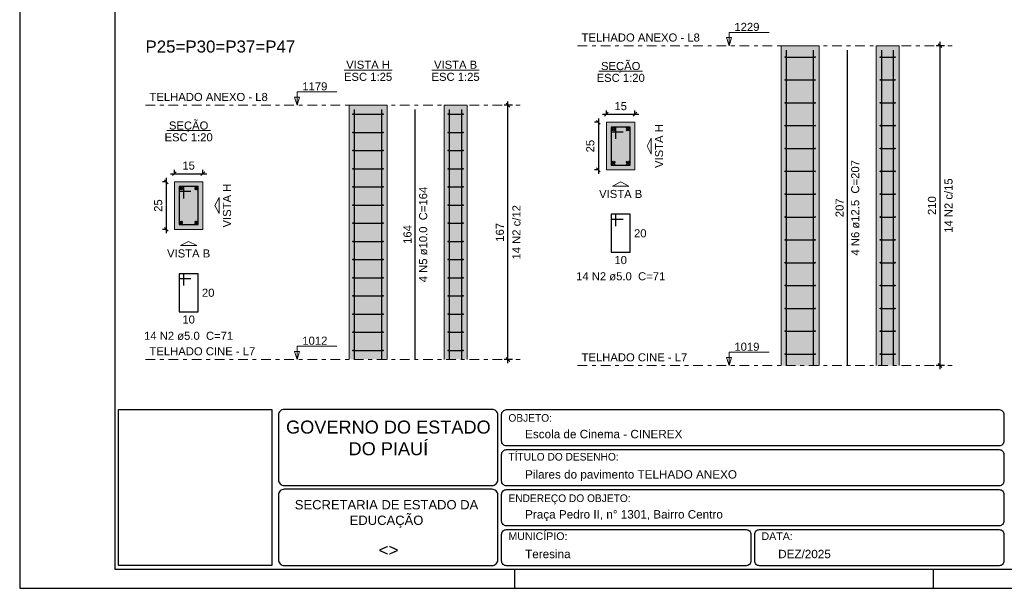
# Model space of a CAD drawing. Header units: millimetres. Extents: x 0 to 42, y 0 to 29.7.
# Tile 1 of 3: x 0 to 25.9, y 0 to 14.9. Entities that reach past the tile are written whole.
import ezdxf

# ---------------------------------------------------------------- set-up
doc = ezdxf.new("R2010")
doc.units = ezdxf.units.MM
doc.header["$MEASUREMENT"] = 0
doc.linetypes.add('DASHDOT', pattern=[2.54, 1.27, -0.635, 0, -0.635])
doc.linetypes.add('NULL', pattern=[0])
doc.layers.get('0').update_dxf_attribs({"lineweight": 18})
for name, color, linetype, lineweight in [('Descrição da armadura', 7, 'Continuous', 0), ('DT-Barras na forma', 2, 'Continuous', 30), ('DT-Barras no corte', 5, 'Continuous', 5), ('DT-Barras rebatidas', 2, 'Continuous', 30), ('DT-Cotas', 9, 'Continuous', 5), ('DT-Estribos na forma', 2, 'Continuous', 30), ('DT-Forma', 5, 'Continuous', 5), ('DT-Hachura seção pilares', 254, 'Continuous', 5), ('DT-Hachura vista pilares', 254, 'Continuous', 5), ('DT-Pontilhado', 9, 'DASHDOT', 5), ('DT-Textos', 7, 'Continuous', 5), ('DT-Título', 3, 'Continuous', 20), ('Textos', 7, 'Continuous', 9), ('Textos armaduras', 7, 'Continuous', 0)]:
    doc.layers.add(name, color=color, linetype=linetype, lineweight=lineweight)
for name, color, linetype in [('SEDUC_MARF', 1, 'Continuous'), ('SEDUC_MARGG', 7, 'Continuous'), ('SEDUC_TXT01', 1, 'Continuous'), ('SEDUC_TXT02', 2, 'Continuous'), ('SEDUC_TXT05', 5, 'Continuous')]:
    doc.layers.add(name, color=color, linetype=linetype)
doc.styles.add('Arial', font='txt')
doc.styles.add('TwCenMT', font='txt')
doc.dimstyles.new('UM_20.000000', dxfattribs={"dimtxt": 0.18, "dimasz": 0.1, "dimexe": 0.1, "dimexo": 0.2, "dimgap": 0, "dimtad": 1, "dimtih": 1, "dimtoh": 1, "dimdec": 1, "dimlfac": 20, "dimzin": 0, "dimdsep": 46, "dimtxsty": 'Standard', "dimcen": 0.09, "dimdle": 0.1, "dimadec": 1, "dimazin": 2, "dimtfac": 1, "dimtdec": 4, "dimtofl": 0, "dimtmove": 0, "dimatfit": 3, "dimfxl": 1, "dimtolj": 1, "dimarcsym": 0})
doc.dimstyles.new('UM_25.000000', dxfattribs={"dimtxt": 0.18, "dimasz": 0.1, "dimexe": 0.1, "dimexo": 0.2, "dimgap": 0, "dimtad": 1, "dimtih": 1, "dimtoh": 1, "dimdec": 1, "dimlfac": 25, "dimzin": 0, "dimdsep": 46, "dimtxsty": 'Standard', "dimcen": 0.09, "dimdle": 0.1, "dimadec": 1, "dimazin": 2, "dimtfac": 1, "dimtdec": 4, "dimtofl": 0, "dimtmove": 0, "dimatfit": 3, "dimfxl": 1, "dimtolj": 1, "dimarcsym": 0})

# ---------------------------------------------------------------- blocks, each defined once
blk = doc.blocks.new('_Oblique')
at = {"color": 0, "linetype": 'ByBlock', "lineweight": -2}
blk.add_line((-0.5, -0.5), (0.5, 0.5), dxfattribs=at)
blk = doc.blocks.new('*D12')
at = {"layer": 'Defpoints', "color": 0}
for p in [(4.064, 10.677), (3.852, 9.427), (4.064, 9.427)]:
    blk.add_point(p, dxfattribs=at)
at = {"layer": 'DT-Cotas', "color": 0, "lineweight": -2}
for p, q in [((3.864, 10.677), (3.752, 10.677)), ((3.852, 10.777), (3.852, 9.327)), ((3.864, 9.427), (3.752, 9.427))]:
    blk.add_line(p, q, dxfattribs=at)
at = {"layer": 'DT-Cotas', "color": 0, "lineweight": -2, "xscale": 0.1, "yscale": 0.1, "zscale": 0.1}
for p, rotation in [((3.852, 10.677), 90), ((3.852, 9.427), 270)]:
    blk.add_blockref('_Oblique', p, dxfattribs=dict(at, rotation=rotation))
at = {"layer": 'DT-Cotas', "color": 7, "insert": (3.64, 10.052), "char_height": 0.2118, "attachment_point": 5, "rotation": 90, "style": 'Arial'}
blk.add_mtext('\\A1;25', dxfattribs=at)
blk = doc.blocks.new('*D13')
at = {"layer": 'Defpoints', "color": 0}
for p in [(4.814, 10.889), (4.064, 10.677), (4.814, 10.677)]:
    blk.add_point(p, dxfattribs=at)
at = {"layer": 'DT-Cotas', "color": 0, "lineweight": -2}
for p, q in [((3.964, 10.889), (4.914, 10.889)), ((4.064, 10.877), (4.064, 10.989)), ((4.814, 10.877), (4.814, 10.989))]:
    blk.add_line(p, q, dxfattribs=at)
at = {"layer": 'DT-Cotas', "color": 0, "lineweight": -2, "xscale": 0.1, "yscale": 0.1, "zscale": 0.1, "rotation": 180}
blk.add_blockref('_Oblique', (4.064, 10.889), dxfattribs=at)
at = {"layer": 'DT-Cotas', "color": 0, "lineweight": -2, "xscale": 0.1, "yscale": 0.1, "zscale": 0.1}
blk.add_blockref('_Oblique', (4.814, 10.889), dxfattribs=at)
at = {"layer": 'DT-Cotas', "color": 7, "insert": (4.439, 11.101), "char_height": 0.2118, "attachment_point": 5, "rotation": 0.0057, "style": 'Arial'}
blk.add_mtext('\\A1;15', dxfattribs=at)
blk = doc.blocks.new('*D14')
at = {"layer": 'Defpoints', "color": 0}
for p in [(12.831, 12.689), (13.148, 12.689), (13.148, 6.009)]:
    blk.add_point(p, dxfattribs=at)
at = {"layer": 'DT-Cotas', "color": 0, "lineweight": -2}
for p, q in [((12.948, 12.689), (12.731, 12.689)), ((12.831, 5.909), (12.831, 12.789)), ((12.948, 6.009), (12.731, 6.009))]:
    blk.add_line(p, q, dxfattribs=at)
at = {"layer": 'DT-Cotas', "color": 0, "lineweight": -2, "xscale": 0.1, "yscale": 0.1, "zscale": 0.1}
for p, rotation in [((12.831, 12.689), 90), ((12.831, 6.009), 270)]:
    blk.add_blockref('_Oblique', p, dxfattribs=dict(at, rotation=rotation))
at = {"layer": 'DT-Cotas', "color": 7, "insert": (12.619, 9.349), "char_height": 0.2118, "attachment_point": 5, "rotation": 90, "style": 'Arial'}
blk.add_mtext('\\A1;167', dxfattribs=at)
blk = doc.blocks.new('*D15')
at = {"layer": 'Defpoints', "color": 0}
for p in [(15.418, 12.239), (15.206, 10.989), (15.418, 10.989)]:
    blk.add_point(p, dxfattribs=at)
at = {"layer": 'DT-Cotas', "color": 0, "lineweight": -2}
for p, q in [((15.218, 12.239), (15.106, 12.239)), ((15.206, 12.339), (15.206, 10.889)), ((15.218, 10.989), (15.106, 10.989))]:
    blk.add_line(p, q, dxfattribs=at)
at = {"layer": 'DT-Cotas', "color": 0, "lineweight": -2, "xscale": 0.1, "yscale": 0.1, "zscale": 0.1}
for p, rotation in [((15.206, 12.239), 90), ((15.206, 10.989), 270)]:
    blk.add_blockref('_Oblique', p, dxfattribs=dict(at, rotation=rotation))
at = {"layer": 'DT-Cotas', "color": 7, "insert": (14.994, 11.614), "char_height": 0.2118, "attachment_point": 5, "rotation": 90, "style": 'Arial'}
blk.add_mtext('\\A1;25', dxfattribs=at)
blk = doc.blocks.new('*D16')
at = {"layer": 'Defpoints', "color": 0}
for p in [(16.168, 12.451), (15.418, 12.239), (16.168, 12.239)]:
    blk.add_point(p, dxfattribs=at)
at = {"layer": 'DT-Cotas', "color": 0, "lineweight": -2}
for p, q in [((15.318, 12.451), (16.268, 12.451)), ((15.418, 12.439), (15.418, 12.551)), ((16.168, 12.439), (16.168, 12.551))]:
    blk.add_line(p, q, dxfattribs=at)
at = {"layer": 'DT-Cotas', "color": 0, "lineweight": -2, "xscale": 0.1, "yscale": 0.1, "zscale": 0.1, "rotation": 180}
blk.add_blockref('_Oblique', (15.418, 12.451), dxfattribs=at)
at = {"layer": 'DT-Cotas', "color": 0, "lineweight": -2, "xscale": 0.1, "yscale": 0.1, "zscale": 0.1}
blk.add_blockref('_Oblique', (16.168, 12.451), dxfattribs=at)
at = {"layer": 'DT-Cotas', "color": 7, "insert": (15.793, 12.663), "char_height": 0.2118, "attachment_point": 5, "rotation": 0.0057, "style": 'Arial'}
blk.add_mtext('\\A1;15', dxfattribs=at)
blk = doc.blocks.new('*D17')
at = {"layer": 'Defpoints', "color": 0}
for p in [(24.184, 14.251), (24.502, 14.251), (24.502, 5.851)]:
    blk.add_point(p, dxfattribs=at)
at = {"layer": 'DT-Cotas', "color": 0, "lineweight": -2}
for p, q in [((24.302, 14.251), (24.084, 14.251)), ((24.184, 5.751), (24.184, 14.351)), ((24.302, 5.851), (24.084, 5.851))]:
    blk.add_line(p, q, dxfattribs=at)
at = {"layer": 'DT-Cotas', "color": 0, "lineweight": -2, "xscale": 0.1, "yscale": 0.1, "zscale": 0.1}
for p, rotation in [((24.184, 14.251), 90), ((24.184, 5.851), 270)]:
    blk.add_blockref('_Oblique', p, dxfattribs=dict(at, rotation=rotation))
at = {"layer": 'DT-Cotas', "color": 7, "insert": (23.973, 10.051), "char_height": 0.2118, "attachment_point": 5, "rotation": 90, "style": 'Arial'}
blk.add_mtext('\\A1;210', dxfattribs=at)

msp = doc.modelspace()

# ---------------------------------------------------------------- hatches: boundary and pattern name
at = {"layer": 'DT-Hachura seção pilares', "linetype": 'Continuous'}
for points in [[(15.4176, 10.9891), (15.4176, 10.9891), (16.1676, 10.9891), (16.1676, 12.2391), (15.4176, 12.2391), (15.4176, 10.9891)], [(4.064, 9.4271), (4.064, 9.4271), (4.814, 9.4271), (4.814, 10.6771), (4.064, 10.6771), (4.064, 9.4271)]]:
    msp.add_hatch(color=254, dxfattribs=at).paths.add_polyline_path(points)
at = {"layer": 'DT-Hachura vista pilares', "linetype": 'Continuous'}
for points in [[(20.0084, 5.8512), (20.0084, 14.2512), (21.0084, 14.2512), (21.0084, 5.8512), (20.0084, 5.8512)], [(22.5082, 5.8512), (22.5082, 14.2512), (23.1082, 14.2512), (23.1082, 5.8512), (22.5082, 5.8512)], [(8.6548, 6.0092), (8.6548, 12.6892), (9.6548, 12.6892), (9.6548, 6.0092), (8.6548, 6.0092)], [(11.1545, 6.0092), (11.1545, 12.6892), (11.7545, 12.6892), (11.7545, 6.0092), (11.1545, 6.0092)]]:
    msp.add_hatch(color=254, dxfattribs=at).paths.add_polyline_path(points)

# ---------------------------------------------------------------- linework, layer by layer
at = {"layer": 'DT-Barras na forma'}
for points in [[(20.1534, 5.8512), (20.1534, 14.1352)], [(20.8634, 5.8512), (20.8634, 14.1352)], [(22.6532, 5.8512), (22.6532, 14.1352)], [(22.9632, 5.8512), (22.9632, 14.1352)], [(8.7948, 6.0092), (8.7948, 12.5732)], [(9.5148, 6.0092), (9.5148, 12.5732)], [(11.2945, 6.0092), (11.2945, 12.5732)], [(11.6145, 6.0092), (11.6145, 12.5732)], [(15.6676, 11.8016), (15.6676, 12.1141), (15.5426, 12.1141), (15.5426, 11.1141), (16.0426, 11.1141), (16.0426, 12.1141), (15.5426, 12.1141), (15.5426, 11.9891), (15.8551, 11.9891)], [(4.314, 10.2396), (4.314, 10.5521), (4.189, 10.5521), (4.189, 9.5521), (4.689, 9.5521), (4.689, 10.5521), (4.189, 10.5521), (4.189, 10.4271), (4.5015, 10.4271)]]:
    msp.add_lwpolyline(points, dxfattribs=at)
at = {"layer": 'DT-Barras no corte'}
for p, q in [((15.552, 12.011), (15.6458, 12.1048)), ((15.552, 12.1048), (15.6458, 12.011)), ((15.9395, 12.011), (16.0333, 12.1048)), ((15.9395, 12.1048), (16.0333, 12.011)), ((15.552, 11.1235), (15.6458, 11.2173)), ((15.552, 11.2173), (15.6458, 11.1235)), ((15.9395, 11.1235), (16.0333, 11.2173)), ((15.9395, 11.2173), (16.0333, 11.1235)), ((4.2015, 10.4646), (4.2765, 10.5396)), ((4.2015, 10.5396), (4.2765, 10.4646)), ((4.6015, 10.4646), (4.6765, 10.5396)), ((4.6015, 10.5396), (4.6765, 10.4646)), ((4.2015, 9.5646), (4.2765, 9.6396)), ((4.2015, 9.6396), (4.2765, 9.5646)), ((4.6015, 9.5646), (4.6765, 9.6396)), ((4.6015, 9.6396), (4.6765, 9.5646))]:
    msp.add_line(p, q, dxfattribs=at)
for centre, radius in [((15.5989, 12.0579), 0.0469), ((15.9864, 12.0579), 0.0469), ((15.5989, 11.1704), 0.0469), ((15.9864, 11.1704), 0.0469), ((4.239, 10.5021), 0.0375), ((4.639, 10.5021), 0.0375), ((4.239, 9.6021), 0.0375), ((4.639, 9.6021), 0.0375)]:
    msp.add_circle(centre, radius, dxfattribs=at)
at = {"layer": 'DT-Barras rebatidas'}
for points in [[(21.7497, 5.8512), (21.7497, 14.1352)], [(10.3961, 6.0092), (10.3961, 12.5732)], [(15.6676, 9.5117), (15.6676, 9.8242), (15.5426, 9.8242), (15.5426, 8.8242), (16.0426, 8.8242), (16.0426, 9.8242), (15.5426, 9.8242), (15.5426, 9.6992), (15.8551, 9.6992)], [(4.314, 7.9497), (4.314, 8.2622), (4.189, 8.2622), (4.189, 7.2622), (4.689, 7.2622), (4.689, 8.2622), (4.189, 8.2622), (4.189, 8.1372), (4.5015, 8.1372)]]:
    msp.add_lwpolyline(points, dxfattribs=at)
at = {"layer": 'DT-Estribos na forma'}
for p, q in [((20.1184, 13.9512), (20.8984, 13.9512)), ((22.6182, 13.9512), (22.9982, 13.9512)), ((20.1184, 13.3512), (20.8984, 13.3512)), ((22.6182, 13.3512), (22.9982, 13.3512)), ((20.1184, 12.7512), (20.8984, 12.7512)), ((22.6182, 12.7512), (22.9982, 12.7512)), ((8.7648, 12.4506), (9.5448, 12.4506)), ((11.2645, 12.4506), (11.6445, 12.4506)), ((8.7648, 11.9735), (9.5448, 11.9735)), ((11.2645, 11.9735), (11.6445, 11.9735)), ((20.1184, 12.1512), (20.8984, 12.1512)), ((22.6182, 12.1512), (22.9982, 12.1512)), ((8.7648, 11.4963), (9.5448, 11.4963)), ((11.2645, 11.4963), (11.6445, 11.4963)), ((20.1184, 11.5512), (20.8984, 11.5512)), ((22.6182, 11.5512), (22.9982, 11.5512)), ((8.7648, 11.0192), (9.5448, 11.0192)), ((11.2645, 11.0192), (11.6445, 11.0192)), ((20.1184, 10.9512), (20.8984, 10.9512)), ((22.6182, 10.9512), (22.9982, 10.9512)), ((8.7648, 10.5421), (9.5448, 10.5421)), ((11.2645, 10.5421), (11.6445, 10.5421)), ((20.1184, 10.3512), (20.8984, 10.3512)), ((22.6182, 10.3512), (22.9982, 10.3512)), ((8.7648, 10.0649), (9.5448, 10.0649)), ((11.2645, 10.0649), (11.6445, 10.0649)), ((8.7648, 9.5878), (9.5448, 9.5878)), ((11.2645, 9.5878), (11.6445, 9.5878)), ((20.1184, 9.7512), (20.8984, 9.7512)), ((22.6182, 9.7512), (22.9982, 9.7512)), ((8.7648, 9.1106), (9.5448, 9.1106)), ((11.2645, 9.1106), (11.6445, 9.1106)), ((20.1184, 9.1512), (20.8984, 9.1512)), ((22.6182, 9.1512), (22.9982, 9.1512)), ((8.7648, 8.6335), (9.5448, 8.6335)), ((11.2645, 8.6335), (11.6445, 8.6335)), ((20.1184, 8.5512), (20.8984, 8.5512)), ((22.6182, 8.5512), (22.9982, 8.5512)), ((8.7648, 8.1563), (9.5448, 8.1563)), ((11.2645, 8.1563), (11.6445, 8.1563)), ((20.1184, 7.9512), (20.8984, 7.9512)), ((22.6182, 7.9512), (22.9982, 7.9512)), ((8.7648, 7.6792), (9.5448, 7.6792)), ((11.2645, 7.6792), (11.6445, 7.6792)), ((20.1184, 7.3512), (20.8984, 7.3512)), ((22.6182, 7.3512), (22.9982, 7.3512)), ((8.7648, 7.2021), (9.5448, 7.2021)), ((11.2645, 7.2021), (11.6445, 7.2021)), ((20.1184, 6.7512), (20.8984, 6.7512)), ((22.6182, 6.7512), (22.9982, 6.7512)), ((8.7648, 6.7249), (9.5448, 6.7249)), ((11.2645, 6.7249), (11.6445, 6.7249)), ((8.7648, 6.2478), (9.5448, 6.2478)), ((11.2645, 6.2478), (11.6445, 6.2478)), ((20.1184, 6.1512), (20.8984, 6.1512)), ((22.6182, 6.1512), (22.9982, 6.1512))]:
    msp.add_line(p, q, dxfattribs=at)
for centre in [(20.1184, 13.9512), (20.8984, 13.9512), (22.6182, 13.9512), (22.9982, 13.9512), (20.1184, 13.3512), (20.8984, 13.3512), (22.6182, 13.3512), (22.9982, 13.3512), (20.1184, 12.7512), (20.8984, 12.7512), (22.6182, 12.7512), (22.9982, 12.7512), (8.7648, 12.4506), (9.5448, 12.4506), (11.2645, 12.4506), (11.6445, 12.4506), (20.1184, 12.1512), (20.8984, 12.1512), (22.6182, 12.1512), (22.9982, 12.1512), (8.7648, 11.9735), (9.5448, 11.9735), (11.2645, 11.9735), (11.6445, 11.9735), (8.7648, 11.4963), (9.5448, 11.4963), (11.2645, 11.4963), (11.6445, 11.4963), (20.1184, 11.5512), (20.8984, 11.5512), (22.6182, 11.5512), (22.9982, 11.5512), (8.7648, 11.0192), (9.5448, 11.0192), (11.2645, 11.0192), (11.6445, 11.0192), (20.1184, 10.9512), (20.8984, 10.9512), (22.6182, 10.9512), (22.9982, 10.9512), (8.7648, 10.5421), (9.5448, 10.5421), (11.2645, 10.5421), (11.6445, 10.5421), (20.1184, 10.3512), (20.8984, 10.3512), (22.6182, 10.3512), (22.9982, 10.3512), (8.7648, 10.0649), (9.5448, 10.0649), (11.2645, 10.0649), (11.6445, 10.0649), (8.7648, 9.5878), (9.5448, 9.5878), (11.2645, 9.5878), (11.6445, 9.5878), (20.1184, 9.7512), (20.8984, 9.7512), (22.6182, 9.7512), (22.9982, 9.7512), (8.7648, 9.1106), (9.5448, 9.1106), (11.2645, 9.1106), (11.6445, 9.1106), (20.1184, 9.1512), (20.8984, 9.1512), (22.6182, 9.1512), (22.9982, 9.1512), (8.7648, 8.6335), (9.5448, 8.6335), (11.2645, 8.6335), (11.6445, 8.6335), (20.1184, 8.5512), (20.8984, 8.5512), (22.6182, 8.5512), (22.9982, 8.5512), (8.7648, 8.1563), (9.5448, 8.1563), (11.2645, 8.1563), (11.6445, 8.1563), (20.1184, 7.9512), (20.8984, 7.9512), (22.6182, 7.9512), (22.9982, 7.9512), (8.7648, 7.6792), (9.5448, 7.6792), (11.2645, 7.6792), (11.6445, 7.6792), (20.1184, 7.3512), (20.8984, 7.3512), (22.6182, 7.3512), (22.9982, 7.3512), (8.7648, 7.2021), (9.5448, 7.2021), (11.2645, 7.2021), (11.6445, 7.2021), (8.7648, 6.7249), (9.5448, 6.7249), (11.2645, 6.7249), (11.6445, 6.7249), (20.1184, 6.7512), (20.8984, 6.7512), (22.6182, 6.7512), (22.9982, 6.7512), (8.7648, 6.2478), (9.5448, 6.2478), (11.2645, 6.2478), (11.6445, 6.2478), (20.1184, 6.1512), (20.8984, 6.1512), (22.6182, 6.1512), (22.9982, 6.1512)]:
    msp.add_circle(centre, 0.01, dxfattribs=at)
at = {"layer": 'DT-Forma'}
for p, q in [((20.0084, 14.2512), (21.0084, 14.2512)), ((20.0084, 5.8512), (20.0084, 14.2512)), ((21.0084, 5.8512), (21.0084, 14.2512)), ((22.5082, 14.2512), (23.1082, 14.2512)), ((22.5082, 5.8512), (22.5082, 14.2512)), ((23.1082, 5.8512), (23.1082, 14.2512)), ((8.6548, 12.6892), (9.6548, 12.6892)), ((8.6548, 6.0092), (8.6548, 12.6892)), ((9.6548, 6.0092), (9.6548, 12.6892)), ((11.1545, 12.6892), (11.7545, 12.6892)), ((11.1545, 6.0092), (11.1545, 12.6892)), ((11.7545, 6.0092), (11.7545, 12.6892))]:
    msp.add_line(p, q, dxfattribs=at)
for points in [[(15.4176, 10.9891), (16.1676, 10.9891), (16.1676, 12.2391), (15.4176, 12.2391), (15.4176, 10.9891)], [(4.064, 9.4271), (4.814, 9.4271), (4.814, 10.6771), (4.064, 10.6771), (4.064, 9.4271)]]:
    msp.add_lwpolyline(points, close=True, dxfattribs=at)
at = {"layer": 'DT-Pontilhado', "ltscale": 0.2}
for p, q in [((14.659, 14.2512), (24.502, 14.2512)), ((3.3053, 12.6892), (13.1484, 12.6892)), ((3.3053, 6.0092), (13.1484, 6.0092)), ((14.659, 5.8512), (24.502, 5.8512))]:
    msp.add_line(p, q, dxfattribs=at)
at = {"layer": 'DT-Textos'}
for p, q in [((8.5249, 13.6105), (9.7846, 13.6105)), ((10.8328, 13.6105), (12.0762, 13.6105)), ((15.2204, 13.5841), (16.3649, 13.5841)), ((3.8668, 12.022), (5.0112, 12.022))]:
    msp.add_line(p, q, dxfattribs=at)
for points in [[(18.6407, 14.2512), (18.7043, 14.463), (18.5772, 14.463), (18.6407, 14.2512), (18.6407, 14.6012), (19.6907, 14.6012)], [(7.2871, 12.6892), (7.3506, 12.901), (7.2235, 12.901), (7.2871, 12.6892), (7.2871, 13.0392), (8.3371, 13.0392)], [(7.2871, 6.0092), (7.3506, 6.221), (7.2235, 6.221), (7.2871, 6.0092), (7.2871, 6.3592), (8.3371, 6.3592)], [(18.6407, 5.8512), (18.7043, 6.063), (18.5772, 6.063), (18.6407, 5.8512), (18.6407, 6.2012), (19.6907, 6.2012)]]:
    msp.add_lwpolyline(points, dxfattribs=at)
for points in [[(16.5912, 11.6141), (16.5912, 11.4023), (16.4853, 11.6141), (16.5912, 11.8259), (16.5912, 11.6141)], [(15.7926, 10.5655), (15.5808, 10.5655), (15.7926, 10.6714), (16.0044, 10.5655), (15.7926, 10.5655)], [(5.2376, 10.0521), (5.2376, 9.8403), (5.1317, 10.0521), (5.2376, 10.2639), (5.2376, 10.0521)], [(4.439, 9.0035), (4.2272, 9.0035), (4.439, 9.1094), (4.6508, 9.0035), (4.439, 9.0035)]]:
    msp.add_lwpolyline(points, close=True, dxfattribs=at)
at = {"layer": 'SEDUC_MARF'}
for p, q in [((13, 0.5), (13, 0)), ((24, 0.5), (24, 0))]:
    msp.add_line(p, q, dxfattribs=at)
for points in [[(42, 29.7), (0, 29.7), (0, 0), (42, 0)], [(2.6, 4.6972), (6.6247, 4.6972), (6.6247, 0.6), (2.6, 0.6)]]:
    msp.add_lwpolyline(points, close=True, dxfattribs=at)
for points in [[(6.95, 2.7), (12.4137, 2.7, 0.4142136), (12.5637, 2.85), (12.5637, 2.85), (12.5637, 4.55, 0.4142136), (12.4137, 4.7), (12.4137, 4.7), (6.95, 4.7, 0.4142136), (6.8, 4.55), (6.8, 4.55), (6.8, 2.85, 0.4142136), (6.95, 2.7), (6.95, 2.7)], [(12.7887, 4.6923), (25.7387, 4.6923, -0.4142136), (25.8637, 4.5673), (25.8637, 4.5673), (25.8637, 3.8673, -0.4142136), (25.7387, 3.7423), (25.7387, 3.7423), (12.7887, 3.7423, -0.4142136), (12.6637, 3.8673), (12.6637, 3.8673), (12.6637, 4.5673, -0.4142136), (12.7887, 4.6923), (12.7887, 4.6923)], [(12.7887, 3.6423), (25.7387, 3.6423, -0.4142136), (25.8637, 3.5173), (25.8637, 3.5173), (25.8637, 2.8173, -0.4142136), (25.7387, 2.6923), (25.7387, 2.6923), (12.7887, 2.6923, -0.4142136), (12.6637, 2.8173), (12.6637, 2.8173), (12.6637, 3.5173, -0.4142136), (12.7887, 3.6423), (12.7887, 3.6423)], [(6.95, 0.6), (12.4137, 0.6, 0.4142136), (12.5637, 0.75), (12.5637, 0.75), (12.5637, 2.45, 0.4142136), (12.4137, 2.6), (12.4137, 2.6), (6.95, 2.6, 0.4142136), (6.8, 2.45), (6.8, 2.45), (6.8, 0.75, 0.4142136), (6.95, 0.6), (6.95, 0.6)], [(12.7887, 2.5923), (25.7387, 2.5923, -0.4142136), (25.8637, 2.4673), (25.8637, 2.4673), (25.8637, 1.7673, -0.4142136), (25.7387, 1.6423), (25.7387, 1.6423), (12.7887, 1.6423, -0.4142136), (12.6637, 1.7673), (12.6637, 1.7673), (12.6637, 2.4673, -0.4142136), (12.7887, 2.5923), (12.7887, 2.5923)], [(12.7887, 1.5423), (19.0887, 1.5423, -0.4142136), (19.2137, 1.4173), (19.2137, 1.4173), (19.2137, 0.7173, -0.4142136), (19.0887, 0.5923), (19.0887, 0.5923), (12.7887, 0.5923, -0.4142136), (12.6637, 0.7173), (12.6637, 0.7173), (12.6637, 1.4173, -0.4142136), (12.7887, 1.5423), (12.7887, 1.5423)], [(19.4387, 1.5423), (25.7387, 1.5423, -0.4142136), (25.8637, 1.4173), (25.8637, 1.4173), (25.8637, 0.7173, -0.4142136), (25.7387, 0.5923), (25.7387, 0.5923), (19.4387, 0.5923, -0.4142136), (19.3137, 0.7173), (19.3137, 0.7173), (19.3137, 1.4173, -0.4142136), (19.4387, 1.5423), (19.4387, 1.5423)]]:
    msp.add_lwpolyline(points, format="xyb", dxfattribs=at)
at = {"layer": 'SEDUC_MARGG'}
msp.add_lwpolyline([(2.5, 0.5), (41.5, 0.5), (41.5, 29.2), (2.5, 29.2), (2.5, 0.5)], close=True, dxfattribs=at)

# ---------------------------------------------------------------- texts
at = {"layer": 'Descrição da armadura', "linetype": 'NULL', "char_height": 0.2118, "attachment_point": 8, "rotation": 90.00021, "line_spacing_factor": 0.9, "style": 'Arial'}
for s, insert, width in [('4 N6 ø12.5  C=207', (22.0671, 9.9931), 4.916973), ('14 N2 c/15', (24.516, 10.0512), 2.845127), ('4 N5 ø10.0  C=164', (10.7134, 9.2916), 4.916973), ('14 N2 c/12', (13.1624, 9.3492), 2.845127)]:
    msp.add_mtext(s, dxfattribs=dict(at, insert=insert, width=width))
at = {"layer": 'Descrição da armadura', "linetype": 'NULL', "char_height": 0.2118, "width": 4.594404, "attachment_point": 8, "line_spacing_factor": 0.9, "style": 'Arial'}
for insert in [(15.793, 8.083), (4.4393, 6.5205)]:
    msp.add_mtext('14 N2 ø5.0  C=71', dxfattribs=dict(at, insert=insert))
at = {"layer": 'DT-Textos', "linetype": 'NULL', "char_height": 0.2118, "line_spacing_factor": 0.798, "style": 'Arial'}
for s, insert, width, attachment_point in [('1229', (18.781, 14.636), 1.290273, 7), ('TELHADO ANEXO - L8', (14.765, 14.357), 6.091699, 7), ('VISTA H', (9.1543, 13.6425), 2.255996, 8), ('VISTA B', (11.4543, 13.6425), 2.223994, 8), ('SEÇÃO', (15.793, 13.5461), 2.030566, 8), ('ESC 1:25', (9.1543, 13.3245), 2.482559, 8), ('ESC 1:25', (11.4543, 13.3245), 2.482559, 8), ('ESC 1:20', (15.793, 13.298), 2.482559, 8), ('1179', (7.4273, 13.0745), 1.290273, 7), ('TELHADO ANEXO - L8', (3.4113, 12.7955), 6.091699, 7), ('SEÇÃO', (4.4393, 11.9836), 2.030566, 8), ('ESC 1:20', (4.4393, 11.7365), 2.482559, 8), ('VISTA B', (15.793, 10.248), 2.223994, 8), ('VISTA B', (4.4393, 8.6855), 2.223994, 8), ('1012', (7.4273, 6.3945), 1.290273, 7), ('1019', (18.781, 6.236), 1.290273, 7), ('TELHADO CINE - L7', (3.4113, 6.1155), 5.446846, 7), ('TELHADO CINE - L7', (14.765, 5.957), 5.446846, 7)]:
    msp.add_mtext(s, dxfattribs=dict(at, insert=insert, width=width, attachment_point=attachment_point))
at = {"layer": 'DT-Textos', "linetype": 'NULL', "char_height": 0.2118, "width": 2.255996, "attachment_point": 8, "rotation": 90.00021, "line_spacing_factor": 0.798, "style": 'Arial'}
for insert in [(16.9091, 11.6141), (5.5554, 10.0516)]:
    msp.add_mtext('VISTA H', dxfattribs=dict(at, insert=insert))
at = {"layer": 'DT-Título', "linetype": 'NULL', "insert": (3.3053, 14.0654), "char_height": 0.3177, "width": 7.804844, "attachment_point": 7, "line_spacing_factor": 0.798, "style": 'Arial'}
msp.add_mtext('P25=P30=P37=P47', dxfattribs=at)
at = {"layer": 'SEDUC_TXT01', "linetype": 'NULL', "char_height": 0.2, "width": 17.8054, "attachment_point": 1}
for s, insert, style in [('OBJETO:', (12.8431, 4.5757), 'TwCenMT'), ('TÍTULO DO DESENHO:', (12.8431, 3.5549), 'TwCenMT'), ('ENDEREÇO DO OBJETO:', (12.8431, 2.4662), 'TwCenMT'), ('MUNICÍPIO:', (12.8425, 1.4694), 'Arial'), ('DATA:', (19.4925, 1.4694), 'Arial')]:
    msp.add_mtext(s, dxfattribs=dict(at, insert=insert, style=style))
at = {"layer": 'SEDUC_TXT02', "linetype": 'NULL', "insert": (9.6395, 2.3167), "char_height": 0.244554, "width": 6.011313, "attachment_point": 2, "style": 'Arial'}
msp.add_mtext('SECRETARIA DE ESTADO DA EDUCAÇÃO', dxfattribs=at)
at = {"layer": 'SEDUC_TXT05', "linetype": 'NULL', "insert": (9.688, 4.4051), "char_height": 0.34126, "width": 5.884998, "attachment_point": 2, "style": 'Arial'}
msp.add_mtext('GOVERNO DO ESTADO\\PDO PIAUÍ', dxfattribs=at)
at = {"layer": 'Textos', "linetype": 'NULL', "line_spacing_factor": 0.9, "style": 'Arial'}
for s, insert, char_height, width, attachment_point in [('Escola de Cinema - CINEREX', (13.2808, 3.9374), 0.22, 8.109531, 7), ('Pilares do pavimento TELHADO ANEXO', (13.2808, 2.8148), 0.22, 10.910898, 7), ('Praça Pedro II, n%%d 1301, Bairro Centro', (13.2808, 1.7648), 0.22, 10.164414, 7), ('<>', (9.6929, 0.8467), 0.32, 1.067813, 8), ('Teresina', (13.2808, 0.7874), 0.22, 2.374375, 7), ('DEZ/2025', (19.9308, 0.7874), 0.22, 2.741465, 7)]:
    msp.add_mtext(s, dxfattribs=dict(at, insert=insert, char_height=char_height, width=width, attachment_point=attachment_point))
at = {"layer": 'Textos armaduras', "linetype": 'NULL', "char_height": 0.2118, "width": 1.367705, "attachment_point": 8, "rotation": 90.00021, "line_spacing_factor": 0.9, "style": 'Arial'}
for s, insert in [('207', (21.6524, 9.9932)), ('164', (10.2988, 9.2912))]:
    msp.add_mtext(s, dxfattribs=dict(at, insert=insert))
at = {"layer": 'Textos armaduras', "linetype": 'NULL', "char_height": 0.2118, "width": 1.045137, "line_spacing_factor": 0.9, "style": 'Arial'}
for s, insert, attachment_point in [('20', (16.1426, 9.4301), 1), ('10', (15.7926, 8.7269), 2), ('20', (4.789, 7.8681), 1), ('10', (4.439, 7.1649), 2)]:
    msp.add_mtext(s, dxfattribs=dict(at, insert=insert, attachment_point=attachment_point))

# ---------------------------------------------------------------- dimensions: what is measured, and where the dimension line sits
at = {"layer": 'DT-Cotas'}
for base, p1, p2, dimstyle, override, picture, middle in [((24.1843, 14.2512), (24.502, 5.8512), (24.502, 14.2512), 'UM_25.000000', {"dimtxt": 0.2118, "dimasz": 0.1, "dimexe": 0.1, "dimexo": 0.2, "dimtad": 1, "dimtih": 0, "dimtoh": 0, "dimdec": 1, "dimlfac": 25, "dimzin": 8, "dimtxsty": 'Arial', "dimblk": 'Oblique', "dimblk1": 'Oblique', "dimblk2": 'Oblique', "dimsah": 1, "dimdle": 0.1, "dimse1": 0, "dimse2": 0, "dimclrt": 7, "dimadec": 1, "dimazin": 3, "dimtmove": 2, "dimldrblk": 'Oblique'}, '*D17', (23.9725, 10.0512)), ((12.8307, 12.6892), (13.1484, 6.0092), (13.1484, 12.6892), 'UM_25.000000', {"dimtxt": 0.2118, "dimasz": 0.1, "dimexe": 0.1, "dimexo": 0.2, "dimtad": 1, "dimtih": 0, "dimtoh": 0, "dimdec": 1, "dimlfac": 25, "dimzin": 8, "dimtxsty": 'Arial', "dimblk": 'Oblique', "dimblk1": 'Oblique', "dimblk2": 'Oblique', "dimsah": 1, "dimdle": 0.1, "dimse1": 0, "dimse2": 0, "dimclrt": 7, "dimadec": 1, "dimazin": 3, "dimtmove": 2, "dimldrblk": 'Oblique'}, '*D14', (12.6189, 9.3492)), ((15.2058, 10.9891), (15.4176, 12.2391), (15.4176, 10.9891), 'UM_20.000000', {"dimtxt": 0.2118, "dimasz": 0.1, "dimexe": 0.1, "dimexo": 0.2, "dimtad": 1, "dimtih": 0, "dimtoh": 0, "dimdec": 1, "dimlfac": 20, "dimzin": 8, "dimtxsty": 'Arial', "dimblk": 'Oblique', "dimblk1": 'Oblique', "dimblk2": 'Oblique', "dimsah": 1, "dimdle": 0.1, "dimse1": 0, "dimse2": 0, "dimclrt": 7, "dimadec": 1, "dimazin": 3, "dimtmove": 2, "dimldrblk": 'Oblique'}, '*D15', (14.994, 11.6141)), ((3.8522, 9.4271), (4.064, 10.6771), (4.064, 9.4271), 'UM_20.000000', {"dimtxt": 0.2118, "dimasz": 0.1, "dimexe": 0.1, "dimexo": 0.2, "dimtad": 1, "dimtih": 0, "dimtoh": 0, "dimdec": 1, "dimlfac": 20, "dimzin": 8, "dimtxsty": 'Arial', "dimblk": 'Oblique', "dimblk1": 'Oblique', "dimblk2": 'Oblique', "dimsah": 1, "dimdle": 0.1, "dimse1": 0, "dimse2": 0, "dimclrt": 7, "dimadec": 1, "dimazin": 3, "dimtmove": 2, "dimldrblk": 'Oblique'}, '*D12', (3.6404, 10.0521))]:
    dim = msp.add_linear_dim(base=base, p1=p1, p2=p2, angle=90, dimstyle=dimstyle, override=override, dxfattribs=at)
    dim.commit()
    dim.dimension.update_dxf_attribs({"geometry": picture, "text_midpoint": middle, "dimtype": 160, "text_rotation": 90})
for base, p1, p2, picture, middle in [((16.1676, 12.4509), (15.4176, 12.2391), (16.1676, 12.2391), '*D16', (15.7926, 12.6627)), ((4.814, 10.8889), (4.064, 10.6771), (4.814, 10.6771), '*D13', (4.439, 11.1007))]:
    dim = msp.add_linear_dim(base=base, p1=p1, p2=p2, dimstyle='UM_20.000000', override={"dimtxt": 0.2118, "dimasz": 0.1, "dimexe": 0.1, "dimexo": 0.2, "dimtad": 1, "dimtih": 0, "dimtoh": 0, "dimdec": 1, "dimlfac": 20, "dimzin": 8, "dimtxsty": 'Arial', "dimblk": 'Oblique', "dimblk1": 'Oblique', "dimblk2": 'Oblique', "dimsah": 1, "dimdle": 0.1, "dimse1": 0, "dimse2": 0, "dimclrt": 7, "dimadec": 1, "dimazin": 3, "dimtmove": 2, "dimldrblk": 'Oblique'}, dxfattribs=at)
    dim.commit()
    dim.dimension.update_dxf_attribs({"geometry": picture, "text_midpoint": middle, "dimtype": 160, "text_rotation": 0.00573})

doc.saveas('drawing.dxf')
